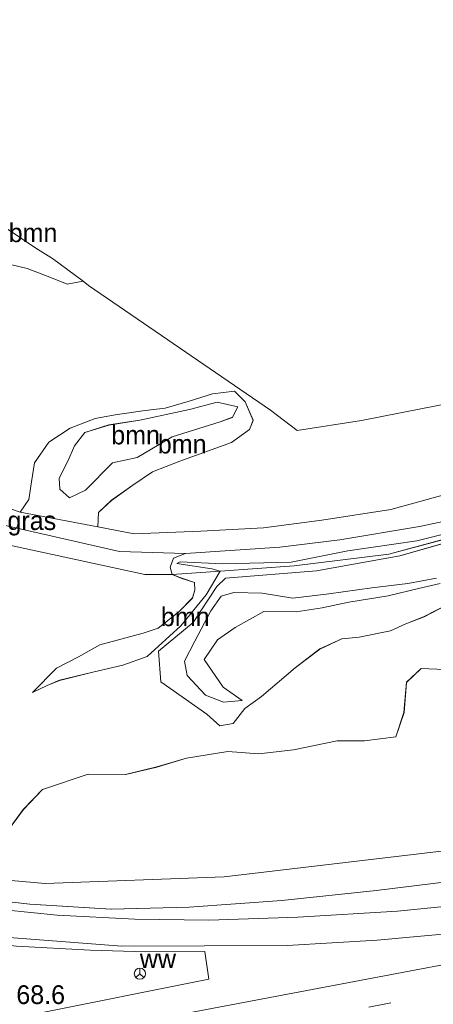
# Model space of a CAD drawing. Header units: millimetres. Extents: x 180000 to 190000, y 466229 to 468626.
# Tile 30 of 202: x 180827 to 180883, y 467833 to 467964. Entities that reach past the tile are written whole.
import ezdxf
from ezdxf.enums import TextEntityAlignment as Align

# ---------------------------------------------------------------- set-up
doc = ezdxf.new("R2010")
doc.units = ezdxf.units.MM
doc.linetypes.add('39strp', pattern=[12, 3, -9])
for name, color, linetype, lineweight in [('af-bs-rasterhekwerk', 8, 'hekwerk', 18), ('as-bs-kilometr', 13, 'Continuous', 18), ('bp-b5-boom', 93, 'Continuous', 18), ('bp-b5-grasland', 93, 'Continuous', 18), ('bw-bs-rona', 8, 'Continuous', 18), ('gw-bs-kruinlijn', 93, 'Continuous', 18), ('gw-bs-teenlijn', 93, 'Continuous', 18), ('kd-bs-opnamedtmgrens', 173, 'Continuous', 18), ('mk-bs-39streep 0.15', 8, '39strp', 18), ('mk-bs-streep 0.15', 8, 'Continuous', 18), ('vh-b5-verh_soort', 8, 'Continuous', 18)]:
    doc.layers.add(name, color=color, linetype=linetype, lineweight=lineweight)
doc.styles.add('rtw_iso', font='iso-rtw.shx')
doc.linetypes.add('hekwerk', pattern='A,7,-1.5,[1,RTW.shx,S=0.75,R=0,X=0,Y=0],-1.5', length=10)

# ---------------------------------------------------------------- blocks, each defined once
blk = doc.blocks.new('wegwijzer')
for q in [(-0.53, -0.53), (0, 0.75), (0.53, -0.53)]:
    blk.add_line((0, 0), q)
blk.add_circle((0, 0), 0.75)
blk = doc.blocks.new('dtbattr')
at = {"style": 'rtw_iso'}
blk.add_attdef('TAG', (0.59, 0.87), '', height=2.5, dxfattribs=at)
blk = doc.blocks.new('dtbattr-r')
at = {"style": 'rtw_iso'}
blk.add_attdef('TAG', text='', height=2.5, dxfattribs=at).set_placement((0, 0), align=Align.MIDDLE_CENTER)
blk = doc.blocks.new('d33az_ACAD_1_FMEBLOCK22')
at = {"layer": 'bp-b5-boom'}
for points in [[(14.51, 7.63, 30.53), (15.55, 5.16, 30.47), (15.08, 3.93, 30.4), (12.69, 2.21, 30.27), (5.79, -0.26, 29.93), (2.14, -1.68, 29.87), (-0.48, -3.5, 29.87), (-3.33, -5.51, 29.91), (-5.08, -7.11, 29.93), (-5.19, -9.05, 29.99), (-15.55, -7.1, 30.06), (-14.36, -5.4, 30.05), (-14.03, -3.03, 29.96), (-13.63, -0.48, 30.01), (-11.7, 2.25, 30.08), (-8.86, 4.14, 30.13), (-5.53, 5.42, 30.26), (-2.87, 5.88, 30.34), (1.16, 6.46, 30.37), (3.84, 6.8, 30.28), (7.02, 7.73, 30.31), (10.13, 8.72, 30.38), (13.07, 9.05, 30.52)], [(-10.23, -4.01, 30.63), (-8.97, -5.18, 30.63), (-6.8, -4.15, 30.73), (-3.19, -0.51, 30.72), (0.07, 0.2, 30.73), (4.74, 2.95, 30.73), (11.16, 4.98, 30.75), (12.79, 5.56, 30.77), (13.54, 6.96, 30.76), (10.78, 7.59, 30.77), (7.06, 6.63, 30.84), (0.44, 5.18, 30.92), (-3.7, 4.54, 30.83), (-6.9, 3.54, 30.82), (-8.29, 1.75, 30.8), (-9.13, -0.17, 30.76), (-10.31, -2.54, 30.72)]]:
    blk.add_polyline3d(points, close=True, dxfattribs=at)
blk = doc.blocks.new('d33az_ACAD_1_FMEBLOCK58')
at = {"layer": 'bp-b5-boom'}
for points in [[(-83.49, -20.97, 29.64), (-81.23, -17.91, 29.58), (-78.66, -15.23, 29.56), (-72.55, -13.17, 29.57), (-67.57, -13.21, 29.59), (-63.4, -12.22, 29.67), (-59.45, -11.04, 30.11), (-53.91, -10.16, 30.15), (-49.79, -10.47, 30.12), (-45.18, -9.95, 30.15), (-39.33, -8.75, 30.04), (-35.7, -8.72, 30.04), (-31.51, -8.22, 30.06), (-30.41, -4.97, 30.02), (-30.09, -0.93, 30.06), (-28.11, 0.89, 30.02), (-25, 0.78, 29.99)], [(90.16, -5.15, 31.67), (53.53, -11.77, 31.56), (4.61, -18.86, 31.28), (-22.04, -23.05, 31.26), (-54.42, -26.89, 30.85), (-78.33, -27.77, 30.76), (-96, -26.22, 30.6)]]:
    blk.add_polyline3d(points, dxfattribs=at)
blk = doc.blocks.new('d33az_ACAD_1_FMEBLOCK76')
at = {"layer": 'bp-b5-boom'}
for points in [[(-24.66, -12.22, 29.99), (-27.78, -12.1, 30.02), (-29.76, -13.93, 30.06), (-30.07, -17.96, 30.02), (-31.18, -21.21, 30.06), (-35.36, -21.72, 30.04), (-39, -21.75, 30.04), (-44.85, -22.95, 30.15), (-49.45, -23.46, 30.12), (-53.58, -23.16, 30.15), (-59.12, -24.04, 30.11), (-63.07, -25.22, 29.67), (-67.23, -26.21, 29.59), (-72.22, -26.17, 29.57), (-78.33, -28.22, 29.56), (-80.89, -30.9, 29.58), (-83.15, -33.96, 29.64)], [(-112.76, 10.85, 29.7), (-64.66, 0.44, 29.85), (-61.03, 0.46, 29.83), (-59.73, -0.05, 29.81), (-58.05, -0.59, 29.81), (-57.98, -1.62, 29.8), (-58.33, -2.68, 29.79), (-60.12, -4.54, 29.71), (-62.9, -6.71, 29.67), (-64.9, -7.38, 29.66), (-70.68, -8.9, 29.61), (-73.55, -10.54, 29.61), (-76.47, -12.05, 29.61), (-79.67, -15.28, 29.39), (-77.73, -14.36, 29.33), (-76.06, -13.66, 29.34), (-71.61, -12.55, 29.49), (-67.63, -11.63, 29.58), (-64.36, -10.48, 29.64), (-59.87, -6.39, 29.66), (-56.49, -2.24, 29.73), (-54.62, 0.91, 29.74), (-44.76, 1.6, 29.6), (-32.08, 3.19, 29.6), (-22.27, 5.82, 29.59)], [(-12.44, 8.13, 29.77), (-30.64, 2.93, 29.6), (-41.76, 0.94, 29.58), (-53.91, -0.02, 29.52), (-55.08, -1.12, 29.51), (-58.24, -5.95, 29.51), (-62.86, -9.78, 29.55), (-62.56, -13.87, 29.63), (-56.38, -18.19, 29.77), (-54.66, -19.74, 29.82), (-52.9, -19.4, 29.87), (-51.31, -17.43, 29.91), (-49.09, -15.83, 29.85), (-44.61, -11.97, 29.96), (-41.32, -9.48, 30), (-38.38, -8.11, 29.96), (-36.08, -7.91, 29.9), (-31.9, -7.06, 29.89), (-29.84, -6.14, 29.92), (-27.37, -5.17, 29.9), (-22.52, -2.67, 29.95)]]:
    blk.add_polyline3d(points, dxfattribs=at)
blk = doc.blocks.new('d33az_ACAD_1_FMEBLOCK97')
at = {"layer": 'bp-b5-boom'}
for points in [[(-55.78, -28.5, 30.6), (-38.11, -30.05, 30.76), (-14.2, -29.16, 30.85), (18.18, -25.33, 31.26), (44.83, -21.14, 31.28), (93.75, -14.05, 31.56), (130.38, -7.43, 31.67)], [(125.86, -12.07, 32.19), (97.48, -17.45, 32.11), (76.26, -21.22, 32.01), (53.5, -24.73, 31.92), (26.4, -28.48, 31.75), (6.1, -31, 31.6), (-6.5, -32.31, 31.49), (-18.88, -33.21, 31.36), (-29.31, -33.47, 31.24), (-40.15, -32.79, 31.02), (-49.97, -31.69, 30.92)]]:
    blk.add_polyline3d(points, dxfattribs=at)

msp = doc.modelspace()

# ---------------------------------------------------------------- linework, layer by layer
at = {"layer": 'af-bs-rasterhekwerk'}
for points in [[(180964.97, 467914.49, 30.12), (180961.48, 467914.1, 29.84), (180951.92, 467912.77, 29.84), (180944.21, 467911.74, 29.86), (180938.33, 467910.71, 29.87), (180931.58, 467909.2, 29.89), (180923.7, 467907.1, 29.86), (180916.78, 467905.27, 29.87), (180902.45, 467900.79, 29.74), (180886.47, 467895.63, 29.59), (180876.66, 467892.99, 29.6), (180863.98, 467891.41, 29.6), (180854.12, 467890.71, 29.74)], [(180854.12, 467890.71, 29.74), (180847.71, 467890.26, 29.83), (180844.08, 467890.24, 29.85), (180795.98, 467900.66, 29.7), (180780.63, 467903.97, 29.78)]]:
    msp.add_polyline3d(points, dxfattribs=at)
at = {"layer": 'bp-b5-boom'}
for points in [[(180835.83, 467929.41, 29.92), (180833.7, 467929, 29.88), (180831.39, 467929.91, 29.88), (180828.37, 467931.07, 29.88), (180825.19, 467931.83, 29.85), (180822.4, 467933.46, 29.84), (180821.73, 467936.47, 29.84), (180822.84, 467938.69, 29.8), (180825.67, 467936.36, 30.17), (180829.52, 467933.81, 30.33), (180831.73, 467932.42, 29.94)], [(180836.15, 467901.51, 30.73), (180833.99, 467900.49, 30.63), (180832.73, 467901.65, 30.63), (180832.64, 467903.12, 30.72), (180833.82, 467905.49, 30.76), (180834.66, 467907.42, 30.8), (180836.06, 467909.2, 30.82), (180839.26, 467910.21, 30.83), (180843.4, 467910.85, 30.92), (180850.01, 467912.29, 30.84), (180853.73, 467913.25, 30.77), (180856.5, 467912.62, 30.76), (180855.75, 467911.23, 30.77), (180854.12, 467910.65, 30.75), (180847.7, 467908.62, 30.73), (180843.03, 467905.86, 30.73), (180839.76, 467905.16, 30.72)], [(180831.01, 467875.45, 29.33), (180829.07, 467874.52, 29.39), (180832.27, 467877.76, 29.61), (180835.19, 467879.26, 29.61), (180838.06, 467880.9, 29.61), (180843.84, 467882.42, 29.66), (180845.84, 467883.1, 29.67), (180848.62, 467885.26, 29.71), (180850.41, 467887.13, 29.79), (180850.76, 467888.19, 29.8), (180850.69, 467889.21, 29.81), (180849.01, 467889.76, 29.81), (180847.71, 467890.26, 29.83), (180854.12, 467890.71, 29.74), (180852.25, 467887.57, 29.73), (180848.87, 467883.42, 29.66), (180844.38, 467879.33, 29.64), (180841.11, 467878.17, 29.58), (180837.13, 467877.25, 29.49), (180832.68, 467876.15, 29.34)]]:
    msp.add_polyline3d(points, close=True, dxfattribs=at)
for points in [[(180825.19, 467931.83, 29.85), (180828.37, 467931.07, 29.88), (180831.39, 467929.91, 29.88), (180833.7, 467929, 29.88), (180835.83, 467929.41, 29.92), (180836.55, 467928.8, 30.2), (180860.84, 467912.17, 30.38), (180864.41, 467909.45, 30.28), (180872.99, 467910.8, 30.28), (180901.3, 467916.37, 30.47), (180928.97, 467921.69, 30.28), (180949.23, 467925.77, 30.77), (180958.52, 467927.37, 30.35), (180987.36, 467932.76, 30.83)], [(180884.33, 467900.97, 30.35), (180876.92, 467898.95, 30.32), (180867.68, 467897.49, 30.26), (180859.92, 467896.47, 30.3), (180851.55, 467896.05, 29.99), (180842.62, 467895.7, 29.96), (180837.77, 467896.61, 29.99), (180837.88, 467898.55, 29.93), (180839.63, 467900.16, 29.91), (180842.48, 467902.17, 29.87), (180845.09, 467903.98, 29.87), (180848.75, 467905.4, 29.93), (180855.65, 467907.88, 30.27), (180858.04, 467909.59, 30.4), (180858.51, 467910.83, 30.47), (180857.46, 467913.29, 30.53), (180856.02, 467914.71, 30.52), (180853.09, 467914.38, 30.38), (180849.98, 467913.39, 30.31), (180846.8, 467912.46, 30.28), (180844.12, 467912.12, 30.37), (180840.09, 467911.54, 30.34), (180837.42, 467911.08, 30.26), (180834.1, 467909.8, 30.13), (180831.26, 467907.91, 30.08), (180829.33, 467905.18, 30.01), (180828.93, 467902.64, 29.96), (180828.6, 467900.26, 30.05), (180827.41, 467898.57, 30.06), (180816, 467902.47, 29.95)], [(180886.22, 467887.14, 29.95), (180881.37, 467884.64, 29.9), (180878.9, 467883.66, 29.92), (180876.84, 467882.75, 29.89), (180872.66, 467881.89, 29.9), (180870.36, 467881.69, 29.96), (180867.42, 467880.33, 30), (180864.13, 467877.83, 29.96), (180859.65, 467873.98, 29.85), (180857.43, 467872.38, 29.91), (180855.84, 467870.4, 29.87), (180854.08, 467870.06, 29.82), (180852.36, 467871.61, 29.77), (180846.18, 467875.93, 29.63), (180845.88, 467880.03, 29.55), (180850.5, 467883.86, 29.51), (180853.66, 467888.68, 29.51), (180854.83, 467889.78, 29.52), (180866.98, 467890.75, 29.58), (180878.1, 467892.74, 29.6), (180896.3, 467897.94, 29.77)], [(180887.68, 467896.58, 29.69), (180880.36, 467894.76, 29.61), (180871.15, 467893.4, 29.61), (180863.61, 467891.89, 29.63), (180854.43, 467891.67, 29.61), (180848.77, 467891.97, 29.77), (180848.33, 467891.75, 29.9), (180853.02, 467891, 29.6), (180854.12, 467890.71, 29.74), (180847.71, 467890.26, 29.83), (180847.45, 467891.26, 29.92), (180847.9, 467892.45, 29.94), (180849.49, 467893.05, 29.95), (180862.1, 467893.93, 30.15), (180870.1, 467894.89, 30.16), (180880.73, 467896.65, 30.09), (180885.18, 467897.61, 30.09)], [(180886.47, 467895.63, 29.59), (180876.66, 467892.99, 29.6), (180863.98, 467891.41, 29.6), (180854.12, 467890.71, 29.74), (180853.02, 467891, 29.6), (180848.33, 467891.75, 29.9), (180848.77, 467891.97, 29.77), (180854.43, 467891.67, 29.61), (180863.61, 467891.89, 29.63), (180871.15, 467893.4, 29.61), (180880.36, 467894.76, 29.61), (180887.68, 467896.58, 29.69)], [(180882.99, 467889.77, 30.68), (180879.17, 467889.04, 30.51), (180874.36, 467888.47, 30.64), (180868.62, 467887.68, 30.4), (180863.81, 467887.12, 30.44), (180859.73, 467887.75, 30.47), (180855.93, 467887.87, 30.28), (180854.24, 467887.38, 29.92), (180852.89, 467885.43, 30.02), (180850.72, 467881.37, 30.07), (180849.35, 467878.7, 30.09), (180849.7, 467876.77, 30.18), (180852.15, 467874.17, 30.2), (180854.58, 467873.23, 30.18), (180857.07, 467873.44, 30.19), (180854.52, 467875.25, 30.19), (180851.97, 467878.94, 30.17), (180853.75, 467881.53, 30.17), (180856.13, 467883.2, 30.23), (180859.93, 467885.31, 30.44), (180864.28, 467885.28, 30.42), (180867.73, 467885.82, 30.21), (180871.29, 467886.57, 30.34), (180876.53, 467887.43, 30.55), (180880.6, 467888.39, 30.52), (180883.47, 467889.06, 30.4)], [(180883.47, 467889.06, 30.4), (180880.6, 467888.39, 30.52), (180876.53, 467887.43, 30.55), (180871.29, 467886.57, 30.34), (180867.73, 467885.82, 30.21), (180864.28, 467885.28, 30.42), (180859.93, 467885.31, 30.44), (180856.13, 467883.2, 30.23), (180853.75, 467881.53, 30.17), (180851.97, 467878.94, 30.17), (180854.52, 467875.25, 30.19), (180857.07, 467873.44, 30.19), (180854.58, 467873.23, 30.18), (180852.15, 467874.17, 30.2), (180849.7, 467876.77, 30.18), (180849.35, 467878.7, 30.09), (180850.72, 467881.37, 30.07), (180852.89, 467885.43, 30.02), (180854.24, 467887.38, 29.92), (180855.93, 467887.87, 30.28), (180859.73, 467887.75, 30.47), (180863.81, 467887.12, 30.44), (180868.62, 467887.68, 30.4), (180874.36, 467888.47, 30.64), (180879.17, 467889.04, 30.51), (180882.99, 467889.77, 30.68)]]:
    msp.add_polyline3d(points, dxfattribs=at)
at = {"layer": 'bp-b5-grasland'}
msp.add_polyline3d([(180803.01, 467900.31, 30.01), (180808.01, 467900.03, 29.95), (180813.79, 467900.33, 29.94), (180825.63, 467896.76, 29.97), (180840.68, 467893.35, 30.02), (180849.49, 467893.05, 29.95), (180847.9, 467892.45, 29.94), (180847.45, 467891.26, 29.92), (180847.71, 467890.26, 29.83), (180844.08, 467890.24, 29.85), (180795.98, 467900.66, 29.7)], close=True, dxfattribs=at)
msp.add_polyline3d([(180804.59, 467832.04, 31.21), (180824.07, 467835.46, 31.15), (180824.51, 467835.8, 31.15), (180824.28, 467836.45, 31.15), (180823.22, 467836.68, 31.15), (180802.5, 467840.98, 31.01), (180783.27, 467847.08, 30.28), (180771.06, 467853.57, 30), (180777.39, 467851.62, 30.14), (180787.12, 467849.09, 30.41), (180798.29, 467846.08, 30.75), (180807.02, 467843.96, 30.99), (180821.79, 467841.27, 31.17), (180826.92, 467840.68, 31.22), (180836.78, 467840.13, 31.39), (180844.19, 467839.93, 31.5), (180852.09, 467839.95, 31.6), (180852.62, 467836.28, 31.64), (180829.07, 467831.57, 31.56)], dxfattribs=at)
at = {"layer": 'gw-bs-kruinlijn'}
for points in [[(180969.35, 467913.55, 30.51), (180970.06, 467915.06, 30.51), (180970.13, 467915.68, 30.51), (180968.09, 467917.23, 30.48), (180960.9, 467916.74, 30.43), (180955.76, 467916.15, 30.46), (180952.09, 467915.65, 30.4), (180945.62, 467914.24, 30.37), (180941, 467913.3, 30.37), (180936.38, 467912.53, 30.36), (180931.36, 467911.65, 30.37), (180923.16, 467909.45, 30.35), (180911.71, 467906.44, 30.35), (180901.04, 467903.2, 30.35), (180894.92, 467900.71, 30.32), (180885.18, 467897.61, 30.09), (180880.73, 467896.65, 30.09), (180870.1, 467894.89, 30.16), (180862.1, 467893.93, 30.15), (180849.49, 467893.05, 29.95), (180847.9, 467892.45, 29.94), (180847.45, 467891.26, 29.92), (180847.71, 467890.26, 29.83)], [(180833.99, 467900.49, 30.63), (180832.73, 467901.65, 30.63), (180832.64, 467903.12, 30.72), (180833.82, 467905.49, 30.76), (180834.66, 467907.42, 30.8), (180836.06, 467909.2, 30.82), (180839.26, 467910.21, 30.83), (180843.4, 467910.85, 30.92), (180850.01, 467912.29, 30.84), (180853.73, 467913.25, 30.77), (180856.5, 467912.62, 30.76), (180855.75, 467911.23, 30.77), (180854.12, 467910.65, 30.75), (180847.7, 467908.62, 30.73), (180843.03, 467905.86, 30.73), (180839.76, 467905.16, 30.72), (180836.15, 467901.51, 30.73), (180833.99, 467900.49, 30.63)], [(180847.71, 467890.26, 29.83), (180849.01, 467889.76, 29.81), (180850.69, 467889.21, 29.81), (180850.76, 467888.19, 29.8), (180850.41, 467887.13, 29.79), (180848.62, 467885.26, 29.71), (180845.84, 467883.1, 29.67), (180843.84, 467882.42, 29.66), (180838.06, 467880.9, 29.61), (180835.19, 467879.26, 29.61), (180832.27, 467877.76, 29.61), (180829.07, 467874.52, 29.39)], [(180883.47, 467889.06, 30.4), (180880.6, 467888.39, 30.52), (180876.53, 467887.43, 30.55), (180871.29, 467886.57, 30.34), (180867.73, 467885.82, 30.21), (180864.28, 467885.28, 30.42), (180859.93, 467885.31, 30.44), (180856.13, 467883.2, 30.23), (180853.75, 467881.53, 30.17), (180851.97, 467878.94, 30.17), (180854.52, 467875.25, 30.19), (180857.07, 467873.44, 30.19), (180854.58, 467873.23, 30.18), (180852.15, 467874.17, 30.2), (180849.7, 467876.77, 30.18), (180849.35, 467878.7, 30.09), (180850.72, 467881.37, 30.07), (180852.89, 467885.43, 30.02), (180854.24, 467887.38, 29.92), (180855.93, 467887.87, 30.28), (180859.73, 467887.75, 30.47), (180863.81, 467887.12, 30.44), (180868.62, 467887.68, 30.4), (180874.36, 467888.47, 30.64), (180879.17, 467889.04, 30.51), (180882.99, 467889.77, 30.68)], [(181056.43, 467882.54, 32.17), (181042.81, 467879.89, 31.99), (180999.24, 467871.66, 31.67), (180962.61, 467865.04, 31.56), (180913.69, 467857.95, 31.28), (180887.04, 467853.76, 31.26), (180854.65, 467849.92, 30.85), (180830.74, 467849.04, 30.76), (180813.08, 467850.59, 30.6), (180791.68, 467854.86, 30.23)]]:
    msp.add_polyline3d(points, dxfattribs=at)
at = {"layer": 'gw-bs-teenlijn'}
for points in [[(180835.83, 467929.41, 29.92), (180833.7, 467929, 29.88), (180831.39, 467929.91, 29.88), (180828.37, 467931.07, 29.88), (180825.19, 467931.83, 29.85), (180822.4, 467933.46, 29.84), (180821.73, 467936.47, 29.84), (180822.84, 467938.69, 29.8)], [(180827.41, 467898.57, 30.06), (180828.6, 467900.26, 30.05), (180828.93, 467902.64, 29.96), (180829.33, 467905.18, 30.01), (180831.26, 467907.91, 30.08), (180834.1, 467909.8, 30.13), (180837.42, 467911.08, 30.26), (180840.09, 467911.54, 30.34), (180844.12, 467912.12, 30.37), (180846.8, 467912.46, 30.28), (180849.98, 467913.39, 30.31), (180853.09, 467914.38, 30.38), (180856.02, 467914.71, 30.52), (180857.46, 467913.29, 30.53), (180858.51, 467910.83, 30.47), (180858.04, 467909.59, 30.4), (180855.65, 467907.88, 30.27), (180848.75, 467905.4, 29.93), (180845.09, 467903.98, 29.87), (180842.48, 467902.17, 29.87), (180839.63, 467900.16, 29.91), (180837.88, 467898.55, 29.93), (180837.77, 467896.61, 29.99)], [(180829.07, 467874.52, 29.39), (180831.01, 467875.45, 29.33), (180832.68, 467876.15, 29.34), (180837.13, 467877.25, 29.49), (180841.11, 467878.17, 29.58), (180844.38, 467879.33, 29.64), (180848.87, 467883.42, 29.66), (180852.25, 467887.57, 29.73), (180854.12, 467890.71, 29.74), (180853.02, 467891, 29.6), (180848.33, 467891.75, 29.9), (180848.77, 467891.97, 29.77), (180854.43, 467891.67, 29.61), (180863.61, 467891.89, 29.63), (180871.15, 467893.4, 29.61), (180880.36, 467894.76, 29.61), (180887.68, 467896.58, 29.69), (180908.86, 467903.11, 29.84), (180929.94, 467909.38, 29.93), (180941.71, 467911.63, 29.96), (180962.92, 467914.7, 30), (180964.97, 467914.49, 30.12), (180964.26, 467913.84, 29.86)], [(180964.26, 467913.84, 29.86), (180957.16, 467913.05, 29.85), (180944.2, 467911.23, 29.8), (180933.12, 467909.14, 29.85), (180924.3, 467906.81, 29.81), (180912.35, 467903.17, 29.77), (180896.3, 467897.94, 29.77), (180878.1, 467892.74, 29.6), (180866.98, 467890.75, 29.58), (180854.83, 467889.78, 29.52), (180853.66, 467888.68, 29.51)], [(180853.66, 467888.68, 29.51), (180850.5, 467883.86, 29.51), (180845.88, 467880.03, 29.55), (180846.18, 467875.93, 29.63), (180852.36, 467871.61, 29.77), (180854.08, 467870.06, 29.82)], [(180886.22, 467887.14, 29.95), (180881.37, 467884.64, 29.9), (180878.9, 467883.66, 29.92), (180876.84, 467882.75, 29.89), (180872.66, 467881.89, 29.9), (180870.36, 467881.69, 29.96), (180867.42, 467880.33, 30), (180864.13, 467877.83, 29.96), (180859.65, 467873.98, 29.85), (180857.43, 467872.38, 29.91), (180855.84, 467870.4, 29.87), (180854.08, 467870.06, 29.82)], [(180845.67, 467864.59, 29.67), (180849.62, 467865.77, 30.11), (180855.16, 467866.64, 30.15), (180859.29, 467866.34, 30.12), (180863.89, 467866.86, 30.15), (180869.74, 467868.06, 30.04), (180873.38, 467868.09, 30.04), (180877.56, 467868.59, 30.06), (180878.67, 467871.84, 30.02), (180878.98, 467875.88, 30.06), (180880.96, 467877.7, 30.02), (180884.08, 467877.59, 29.99)], [(180845.67, 467864.59, 29.67), (180841.51, 467863.59, 29.59), (180836.52, 467863.64, 29.57), (180830.41, 467861.58, 29.56), (180827.85, 467858.9, 29.58), (180825.59, 467855.84, 29.64), (180819.75, 467853.33, 29.66)]]:
    msp.add_polyline3d(points, dxfattribs=at)
at = {"layer": 'kd-bs-opnamedtmgrens'}
for points in [[(180860.84, 467912.17, 30.38), (180836.55, 467928.8, 30.2), (180835.83, 467929.41, 29.92), (180831.73, 467932.42, 29.94), (180829.52, 467933.81, 30.33), (180825.67, 467936.36, 30.17), (180822.84, 467938.69, 29.8), (180817.95, 467941.57, 30.07), (180811.95, 467945.59, 29.77), (180808.89, 467947.89, 30.06), (180793.77, 467952.98, 29.49), (180788.63, 467954.91, 30.17), (180782.56, 467957.03, 30.14), (180779.09, 467958.18, 29.82), (180775.82, 467959.44, 30.31), (180771.1, 467960.16, 30.13), (180768.3, 467961.21, 29.47), (180764.95, 467962.28, 29.46), (180749.21, 467964.28, 29.56)], [(180860.84, 467912.17, 30.38), (180864.41, 467909.45, 30.28), (180872.99, 467910.8, 30.28), (180901.3, 467916.37, 30.47), (180928.97, 467921.69, 30.28), (180949.23, 467925.77, 30.77), (180958.52, 467927.37, 30.35), (180987.36, 467932.76, 30.83), (181006.69, 467936.51, 30.75), (181045.15, 467942.78, 31.17)]]:
    msp.add_polyline3d(points, dxfattribs=at)
at = {"layer": 'mk-bs-39streep 0.15'}
msp.add_polyline3d([(181059.12, 467867.95, 32.77), (181051.39, 467866.39, 32.74), (181028.18, 467861.94, 32.6), (181004.92, 467857.48, 32.48), (180981.66, 467853.07, 32.41), (180958.36, 467848.61, 32.32), (180935.03, 467844.18, 32.21), (180900.17, 467837.52, 32.06), (180876.91, 467833.11, 31.97), (180853.57, 467828.71, 31.88), (180830.31, 467824.32, 31.77), (180806.98, 467819.9, 31.66), (180783.71, 467815.53, 31.55), (180760.45, 467811.14, 31.45), (180737.07, 467806.74, 31.37), (180701.97, 467800.11, 31.17)], dxfattribs=at)
at = {"layer": 'mk-bs-streep 0.15'}
for points in [[(180984.45, 467861.36, 32.25), (180961, 467856.99, 32.18), (180943.69, 467854.03, 32.08), (180924.23, 467851.03, 32), (180908.78, 467848.91, 31.92), (180892.09, 467846.77, 31.84), (180877.81, 467845.37, 31.76), (180864.47, 467844.53, 31.63), (180852.63, 467844.15, 31.5), (180842.73, 467844.27, 31.35), (180832.37, 467844.8, 31.18), (180821.79, 467845.88, 31.03), (180814.77, 467846.87, 30.85), (180809.06, 467847.94, 30.76), (180802.41, 467849.45, 30.67), (180792.12, 467852.2, 30.45), (180785.76, 467854.07, 30.33), (180780.06, 467856.02, 30.24), (180775.3, 467857.85, 30.11), (180770.49, 467859.92, 29.95), (180765.93, 467862.11, 29.89), (180761.95, 467864.12, 29.82), (180758.17, 467866.17, 29.79), (180753.62, 467868.79, 29.7)], [(180718.79, 467854.15, 29.54), (180726.05, 467855.4, 29.56), (180735.49, 467856.56, 29.56), (180742.54, 467856.91, 29.59), (180749.52, 467856.91, 29.67), (180756.39, 467856.44, 29.78), (180763.95, 467855.67, 29.87), (180769.46, 467854.66, 30), (180775.62, 467853.13, 30.1), (180783.73, 467850.82, 30.41), (180802.16, 467845.76, 30.85), (180821.87, 467842.14, 31.2), (180841, 467840.7, 31.48), (180863.08, 467840.75, 31.73), (180875.07, 467841.5, 31.8), (180885.75, 467842.47, 31.89), (180897.74, 467843.77, 31.9), (180910.61, 467845.34, 31.98), (180923.41, 467847.22, 32.05), (180940.64, 467849.86, 32.13), (180962.15, 467853.38, 32.25)], [(180962.21, 467853.08, 32.25), (180934.99, 467847.89, 32.13), (180899.62, 467841.18, 31.98), (180864.75, 467834.59, 31.85), (180829.74, 467827.95, 31.71), (180806.48, 467823.54, 31.58), (180783.03, 467819.15, 31.47), (180759.74, 467814.78, 31.36), (180724.86, 467808.23, 31.23), (180701.25, 467803.77, 31.11)]]:
    msp.add_polyline3d(points, dxfattribs=at)
at = {"layer": 'vh-b5-verh_soort'}
for points in [[(180816, 467902.47, 29.95), (180827.41, 467898.57, 30.06), (180837.77, 467896.61, 29.99), (180842.62, 467895.7, 29.96), (180851.55, 467896.05, 29.99), (180859.92, 467896.47, 30.3), (180867.68, 467897.49, 30.26), (180876.92, 467898.95, 30.32), (180884.33, 467900.97, 30.35), (180897.26, 467904.95, 30.38), (180911.86, 467909.52, 30.45), (180924.96, 467912.84, 30.37), (180939.27, 467917.04, 30.38), (180952.18, 467918.88, 30.38), (180960.86, 467919.93, 30.43), (180968.58, 467920.68, 30.34), (180975.23, 467921.4, 30.45)], [(180972.02, 467917.51, 30.34), (180958.87, 467917.8, 30.35), (180943.73, 467915.7, 30.27), (180938.11, 467914.15, 30.31), (180931.36, 467911.65, 30.37), (180923.16, 467909.45, 30.35), (180911.71, 467906.44, 30.35), (180901.04, 467903.2, 30.35), (180894.92, 467900.71, 30.32), (180885.18, 467897.61, 30.09), (180880.73, 467896.65, 30.09), (180870.1, 467894.89, 30.16), (180862.1, 467893.93, 30.15), (180849.49, 467893.05, 29.95), (180840.68, 467893.35, 30.02), (180825.63, 467896.76, 29.97)], [(180734.4, 467880.93, 29.63), (180757.15, 467867.83, 29.74), (180757.39, 467867.69, 29.74), (180759.04, 467866.74, 29.75), (180759.48, 467866.52, 29.75), (180770.33, 467861.15, 29.94), (180773.39, 467859.59, 29.98), (180777.36, 467857.85, 30.18), (180783.53, 467855.68, 30.29), (180791.38, 467853.32, 30.39), (180805.44, 467849.62, 30.65), (180812.93, 467848.15, 30.8), (180818.88, 467847.39, 30.92), (180828.7, 467846.29, 31.02), (180839.55, 467845.62, 31.24), (180849.98, 467845.88, 31.36), (180862.35, 467846.78, 31.49), (180874.95, 467848.09, 31.6), (180895.26, 467850.6, 31.75), (180922.35, 467854.36, 31.92), (180945.11, 467857.87, 32.01), (180966.33, 467861.64, 32.11), (180994.71, 467867.01, 32.19)], [(180829.07, 467831.57, 31.56), (180852.62, 467836.28, 31.64), (180852.09, 467839.95, 31.6), (180844.19, 467839.93, 31.5), (180836.78, 467840.13, 31.39), (180826.92, 467840.68, 31.22), (180821.79, 467841.27, 31.17), (180807.02, 467843.96, 30.99), (180798.29, 467846.08, 30.75), (180787.12, 467849.09, 30.41), (180777.39, 467851.62, 30.14), (180771.06, 467853.57, 30), (180764.89, 467854.71, 29.85), (180759.36, 467855.5, 29.8), (180751.7, 467856.12, 29.68)]]:
    msp.add_polyline3d(points, dxfattribs=at)

# ---------------------------------------------------------------- block references
at = {"layer": 'as-bs-kilometr'}
ref = msp.add_blockref('dtbattr', (180826.91, 467832.21, 31.27), dxfattribs=at)
ref.add_attrib('TAG', '68.6', dxfattribs={"layer": '0', "height": 2.5, "style": 'rtw_iso'}).set_placement((180826.91, 467832.21, 31.27), align=Align.BOTTOM_LEFT)
at = {"layer": 'bp-b5-boom'}
ref = msp.add_blockref('dtbattr-r', (180825.89, 467933.85, 29.94), dxfattribs=at)
ref.add_attrib('TAG', 'bmn', dxfattribs={"layer": '0', "height": 2.5, "style": 'rtw_iso'}).set_placement((180825.89, 467933.85, 29.94), align=Align.BOTTOM_LEFT)
for name, p in [('d33az_ACAD_1_FMEBLOCK76', (180908.74, 467889.8)), ('d33az_ACAD_1_FMEBLOCK22', (180842.96, 467905.66)), ('d33az_ACAD_1_FMEBLOCK97', (180868.85, 467879.09)), ('d33az_ACAD_1_FMEBLOCK58', (180909.07, 467876.81))]:
    msp.add_blockref(name, p, dxfattribs=at)
ref = msp.add_blockref('dtbattr-r', (180839.58, 467906.87, 30.76), dxfattribs=at)
ref.add_attrib('TAG', 'bmn', dxfattribs={"layer": '0', "height": 2.5, "style": 'rtw_iso'}).set_placement((180839.58, 467906.87, 30.76), align=Align.BOTTOM_LEFT)
ref = msp.add_blockref('dtbattr-r', (180845.8, 467905.66, 30.17), dxfattribs=at)
ref.add_attrib('TAG', 'bmn', dxfattribs={"layer": '0', "height": 2.5, "style": 'rtw_iso'}).set_placement((180845.8, 467905.66, 30.17), align=Align.BOTTOM_LEFT)
ref = msp.add_blockref('dtbattr-r', (180846.21, 467882.62, 29.64), dxfattribs=at)
ref.add_attrib('TAG', 'bmn', dxfattribs={"layer": '0', "height": 2.5, "style": 'rtw_iso'}).set_placement((180846.21, 467882.62, 29.64), align=Align.BOTTOM_LEFT)
at = {"layer": 'bp-b5-grasland'}
ref = msp.add_blockref('dtbattr-r', (180825.73, 467895.45, 29.92), dxfattribs=at)
ref.add_attrib('TAG', 'gras', dxfattribs={"layer": '0', "height": 2.5, "style": 'rtw_iso'}).set_placement((180825.73, 467895.45, 29.92), align=Align.BOTTOM_LEFT)
at = {"layer": 'bw-bs-rona'}
ref = msp.add_blockref('dtbattr', (180843.4, 467837.01, 31.48), dxfattribs=at)
ref.add_attrib('TAG', 'ww', dxfattribs={"layer": '0', "height": 2.5, "style": 'rtw_iso'}).set_placement((180843.4, 467837.01, 31.48), align=Align.BOTTOM_LEFT)
msp.add_blockref('wegwijzer', (180843.4, 467837.01, 31.48), dxfattribs=at)

doc.saveas('drawing.dxf')
